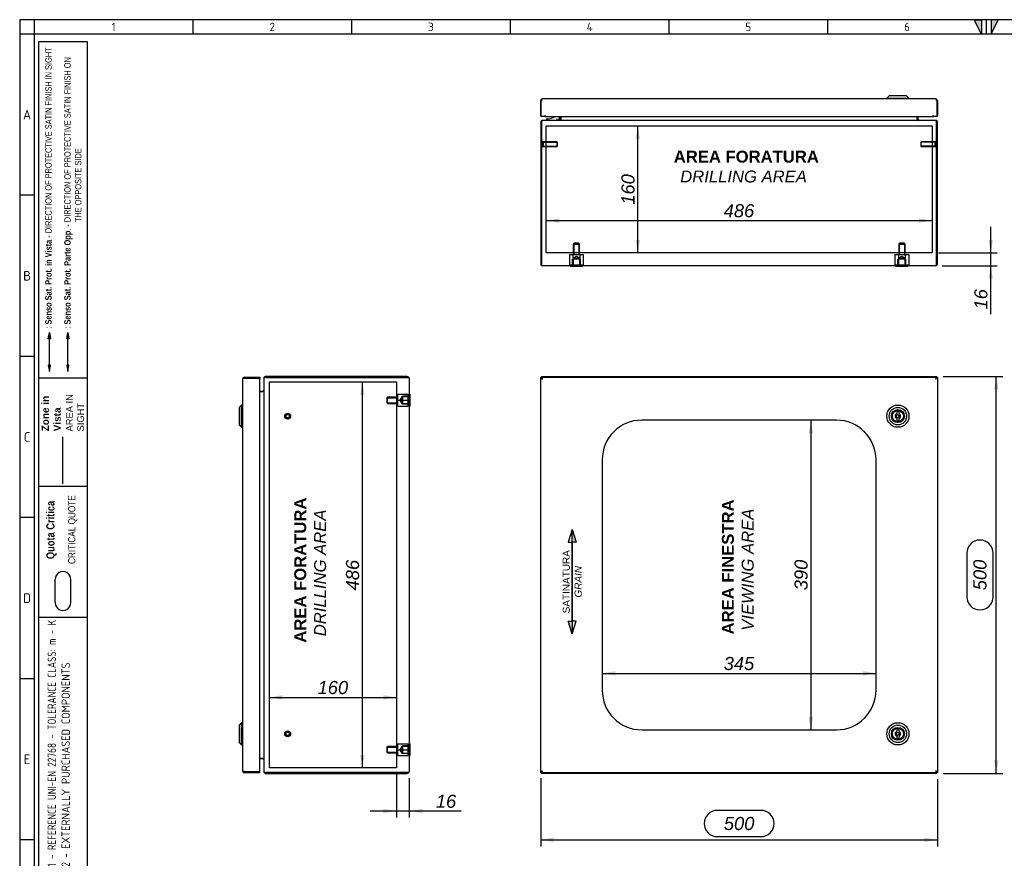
# Model space of a CAD drawing. Extents: x 6 to 412, y 11 to 288.
# Tile 2 of 3: x 6 to 213, y 112 to 288. Entities that reach past the tile are written whole.
import ezdxf
from ezdxf.enums import TextEntityAlignment as Align
from ezdxf.lldxf.tags import DXFTag

# ---------------------------------------------------------------- set-up
doc = ezdxf.new("R2010")
doc.units = 0
doc.layers.get('0').update_dxf_attribs({"linetype": 'CONTINUOUS'})
for name, color, linetype in [('_TRANSLATION', 7, 'CONTINUOUS'), ('AE00417_01', 7, 'CONTINUOUS'), ('AE00907_02', 7, 'CONTINUOUS'), ('C0000000', 7, 'CONTINUOUS'), ('C0000000_04', 7, 'CONTINUOUS'), ('C0000000_05', 7, 'CONTINUOUS'), ('C0000000_08', 7, 'CONTINUOUS'), ('C0000000_18', 7, 'CONTINUOUS'), ('C0000000_63', 7, 'CONTINUOUS'), ('DEFAULT', 7, 'CONTINUOUS'), ('DV2_DEFAULT', 7, 'CONTINUOUS'), ('DV6_DEFAULT', 7, 'CONTINUOUS'), ('SERRATURA_INF', 7, 'CONTINUOUS'), ('SERRATURA_SUP', 7, 'CONTINUOUS')]:
    doc.layers.add(name, color=color, linetype=linetype)
doc.styles.add('SEACAD_ARIAL', font='arial.ttf')
doc.styles.add('SEACAD_ARIALI', font='ariali.ttf')
tags = doc.linetypes.add('CENTER2', pattern=[28.575, 19.05, -3.175, 3.175, -3.175]).pattern_tags.tags
tags[10:11] = [DXFTag(74, 4), DXFTag(75, 0), DXFTag(340, '0'), DXFTag(46, 0.0), DXFTag(50, 0.0), DXFTag(44, 0.0), DXFTag(45, 0.0)]
tags[8:9] = [DXFTag(74, 4), DXFTag(75, 0), DXFTag(340, '0'), DXFTag(46, 0.0), DXFTag(50, 0.0), DXFTag(44, 0.0), DXFTag(45, 0.0)]
tags[6:7] = [DXFTag(74, 4), DXFTag(75, 0), DXFTag(340, '0'), DXFTag(46, 0.0), DXFTag(50, 0.0), DXFTag(44, 0.0), DXFTag(45, 0.0)]
tags[4:5] = [DXFTag(74, 4), DXFTag(75, 0), DXFTag(340, '0'), DXFTag(46, 0.0), DXFTag(50, 0.0), DXFTag(44, 0.0), DXFTag(45, 0.0)]
tags = doc.linetypes.add('DASHDOT2', pattern=[12.7, 6.35, -3.175, 0, -3.175]).pattern_tags.tags
tags[10:11] = [DXFTag(74, 4), DXFTag(75, 0), DXFTag(340, '0'), DXFTag(46, 0.0), DXFTag(50, 0.0), DXFTag(44, 0.0), DXFTag(45, 0.0)]
tags[8:9] = [DXFTag(74, 4), DXFTag(75, 0), DXFTag(340, '0'), DXFTag(46, 0.0), DXFTag(50, 0.0), DXFTag(44, 0.0), DXFTag(45, 0.0)]
tags[6:7] = [DXFTag(74, 4), DXFTag(75, 0), DXFTag(340, '0'), DXFTag(46, 0.0), DXFTag(50, 0.0), DXFTag(44, 0.0), DXFTag(45, 0.0)]
tags[4:5] = [DXFTag(74, 4), DXFTag(75, 0), DXFTag(340, '0'), DXFTag(46, 0.0), DXFTag(50, 0.0), DXFTag(44, 0.0), DXFTag(45, 0.0)]
tags = doc.linetypes.add('HIDDEN2', pattern=[4.7625, 3.175, -1.5875]).pattern_tags.tags
tags[6:7] = [DXFTag(74, 4), DXFTag(75, 0), DXFTag(340, '0'), DXFTag(46, 0.0), DXFTag(50, 0.0), DXFTag(44, 0.0), DXFTag(45, 0.0)]
tags[4:5] = [DXFTag(74, 4), DXFTag(75, 0), DXFTag(340, '0'), DXFTag(46, 0.0), DXFTag(50, 0.0), DXFTag(44, 0.0), DXFTag(45, 0.0)]
doc.dimstyles.new('ISO', dxfattribs={"dimtxt": 0.458333, "dimasz": 0.458333, "dimexe": 0.229167, "dimexo": 0.229167, "dimgap": 0.114583, "dimtad": 1, "dimdec": 1, "dimlfac": 6, "dimtxsty": 'SEACAD_ARIAL', "dimsah": 1, "dimcen": 0.229167, "dimadec": 1, "dimazin": 3, "dimtfac": 0.7, "dimtdec": 3, "dimtmove": 0, "dimatfit": 3})

# ---------------------------------------------------------------- blocks, each defined once
blk = doc.blocks.new('SE')
at = {"layer": 'C0000000_18', "color": 7, "linetype": 'CONTINUOUS'}
for p, q in [((115.62, 212.52), (115.68, 212.49)), ((115.62, 212.52), (115.68, 212.52)), ((115.62, 212.32), (115.62, 212.52)), ((115.91, 212.56), (115.82, 212.72)), ((115.82, 212.72), (115.82, 212.56)), ((115.82, 212.72), (198.75, 212.72)), ((198.75, 212.72), (198.66, 212.56)), ((198.75, 212.72), (198.75, 212.56)), ((198.89, 212.49), (198.95, 212.52)), ((198.95, 212.52), (198.89, 212.52)), ((198.95, 212.52), (198.95, 129.59)), ((115.62, 129.59), (115.62, 129.79)), ((115.68, 129.62), (115.62, 129.59)), ((115.62, 129.59), (115.68, 129.59)), ((115.82, 129.39), (115.91, 129.56)), ((115.82, 129.39), (115.82, 129.56)), ((198.75, 129.39), (115.82, 129.39)), ((198.66, 129.56), (198.75, 129.39)), ((198.75, 129.39), (198.75, 129.56)), ((198.95, 129.59), (198.89, 129.62)), ((198.95, 129.59), (198.89, 129.59))]:
    blk.add_line(p, q, dxfattribs=at)
at = {"layer": 'C0000000_63', "color": 7, "linetype": 'CONTINUOUS'}
for p, q in [((115.62, 212.32), (115.82, 212.32)), ((115.62, 129.79), (115.62, 212.32)), ((115.68, 212.56), (115.68, 212.36)), ((115.68, 212.56), (115.85, 212.56)), ((115.68, 212.36), (115.85, 212.36)), ((115.82, 212.32), (116.03, 212.14)), ((115.88, 212.32), (115.82, 212.32)), ((115.82, 212.32), (115.82, 212.32)), ((115.82, 212.32), (115.82, 212.32)), ((115.85, 212.56), (115.85, 212.36)), ((115.85, 212.56), (198.72, 212.56)), ((115.85, 212.36), (116.03, 212.14)), ((116.02, 212.15), (116.02, 212.16)), ((198.72, 212.36), (198.53, 212.14)), ((198.75, 212.32), (198.53, 212.14)), ((198.55, 212.16), (198.55, 212.15)), ((198.69, 212.32), (198.75, 212.32)), ((198.72, 212.56), (198.72, 212.36)), ((198.72, 212.56), (198.89, 212.56)), ((198.72, 212.36), (198.89, 212.36)), ((198.95, 212.32), (198.75, 212.32)), ((198.75, 212.32), (198.75, 212.32)), ((198.75, 212.32), (198.75, 212.32)), ((198.89, 212.56), (198.89, 212.36)), ((198.95, 212.32), (198.95, 129.79)), ((177.7, 203.56), (136.87, 203.56)), ((128.53, 195.22), (128.53, 146.89)), ((186.03, 146.89), (186.03, 195.22)), ((136.87, 138.56), (177.7, 138.56)), ((115.62, 129.79), (115.82, 129.79)), ((115.85, 129.76), (115.68, 129.76)), ((115.68, 129.56), (115.68, 129.76)), ((115.85, 129.56), (115.68, 129.56)), ((115.82, 129.79), (116.03, 129.97)), ((115.88, 129.79), (115.82, 129.79)), ((115.82, 129.79), (115.82, 129.79)), ((115.82, 129.79), (115.82, 129.79)), ((115.85, 129.76), (116.03, 129.97)), ((115.85, 129.56), (115.85, 129.76)), ((198.72, 129.56), (115.85, 129.56)), ((116.02, 129.95), (116.02, 129.96)), ((198.72, 129.76), (198.53, 129.97)), ((198.75, 129.79), (198.53, 129.97)), ((198.55, 129.96), (198.55, 129.95)), ((198.69, 129.79), (198.75, 129.79)), ((198.72, 129.56), (198.72, 129.76)), ((198.89, 129.76), (198.72, 129.76)), ((198.89, 129.56), (198.72, 129.56)), ((198.95, 129.79), (198.75, 129.79)), ((198.75, 129.79), (198.75, 129.79)), ((198.75, 129.79), (198.75, 129.79)), ((198.89, 129.56), (198.89, 129.76))]:
    blk.add_line(p, q, dxfattribs=at)
for centre, start, end in [((136.87, 195.22), 90, 180), ((177.7, 195.22), 0, 90), ((136.87, 146.89), 180, 270), ((177.7, 146.89), 270, 0)]:
    blk.add_arc(centre, 8.33, start, end, dxfattribs=at)
at = {"layer": 'SERRATURA_INF', "color": 7, "linetype": 'CONTINUOUS'}
for p, q in [((190.37, 138.47), (190.37, 138.25)), ((190.37, 137.2), (190.37, 136.97)), ((190.87, 138.25), (190.87, 138.47)), ((190.87, 136.97), (190.87, 137.2))]:
    blk.add_line(p, q, dxfattribs=at)
for radius in [2.33, 1.83, 1.36, 1.33, 1.17, 0.333]:
    blk.add_circle((190.62, 137.72), radius, dxfattribs=at)
for centre, radius, start, end in [((190.62, 138.47), 0.25, 0, 180), ((190.62, 137.72), 0.583, 115.3769, 244.6231), ((190.62, 136.97), 0.25, 180, 0), ((190.62, 137.72), 0.583, 295.3769, 64.6231)]:
    blk.add_arc(centre, radius, start, end, dxfattribs=at)
at = {"layer": 'SERRATURA_SUP', "color": 7, "linetype": 'CONTINUOUS'}
for p, q in [((190.37, 205.14), (190.37, 204.92)), ((190.87, 204.92), (190.87, 205.14)), ((190.37, 203.86), (190.37, 203.64)), ((190.87, 203.64), (190.87, 203.86))]:
    blk.add_line(p, q, dxfattribs=at)
for radius in [2.33, 1.83, 1.36, 1.33, 1.17, 0.333]:
    blk.add_circle((190.62, 204.39), radius, dxfattribs=at)
for centre, radius, start, end in [((190.62, 204.39), 0.583, 115.3769, 244.6231), ((190.62, 205.14), 0.25, 0, 180), ((190.62, 204.39), 0.583, 295.3769, 64.6231), ((190.62, 203.64), 0.25, 180, 0)]:
    blk.add_arc(centre, radius, start, end, dxfattribs=at)
blk = doc.blocks.new('SE1')
at = {"layer": 'AE00417_01', "color": 7, "linetype": 'HIDDEN2'}
for centre, radius in [((62.5, 204.39), 0.625), ((62.5, 204.39), 0.5), ((62.5, 204.39), 0.417), ((62.5, 204.39), 0.375), ((62.5, 137.72), 0.625), ((62.5, 137.72), 0.5), ((62.5, 137.72), 0.417), ((62.5, 137.72), 0.375)]:
    blk.add_circle(centre, radius, dxfattribs=at)
for centre in [(62.5, 204.39), (62.5, 137.72)]:
    blk.add_arc(centre, 0.397, 255, 195, dxfattribs=at)
at = {"layer": 'C0000000_04', "color": 7, "linetype": 'HIDDEN2'}
for p, q in [((85.63, 207.72), (85.63, 208.97)), ((85.63, 208.97), (87.8, 208.97)), ((87.8, 207.72), (87.8, 208.97)), ((83.46, 208.39), (83.3, 208.22)), ((83.3, 208.22), (83.3, 207.22)), ((83.3, 207.22), (83.46, 207.06)), ((83.33, 208.26), (85.63, 208.26)), ((83.33, 207.18), (85.63, 207.18)), ((83.46, 207.06), (83.46, 208.39)), ((85.63, 208.39), (83.46, 208.39)), ((83.46, 207.06), (85.63, 207.06)), ((85.63, 206.47), (85.63, 207.72)), ((85.63, 207.72), (87.8, 207.72)), ((86.46, 208.42), (86.04, 207.72)), ((86.04, 207.72), (86.46, 207.02)), ((86.46, 208.42), (86.46, 207.02)), ((86.63, 208.42), (86.46, 208.42)), ((86.46, 207.02), (86.63, 207.02)), ((87.8, 208.56), (86.63, 208.56)), ((86.63, 208.56), (86.63, 206.89)), ((87.8, 208.42), (86.63, 208.42)), ((86.63, 207.02), (87.8, 207.02)), ((87.8, 206.89), (86.63, 206.89)), ((87.8, 206.47), (87.8, 207.72)), ((85.63, 206.47), (87.8, 206.47)), ((83.46, 135.06), (83.3, 134.89)), ((83.3, 134.89), (83.3, 133.89)), ((83.33, 134.93), (85.63, 134.93)), ((83.46, 133.72), (83.46, 135.06)), ((85.63, 135.06), (83.46, 135.06)), ((85.63, 134.39), (85.63, 135.64)), ((85.63, 135.64), (87.8, 135.64)), ((85.63, 133.14), (85.63, 134.39)), ((85.63, 134.39), (87.8, 134.39)), ((86.46, 135.09), (86.04, 134.39)), ((86.04, 134.39), (86.46, 133.69)), ((86.46, 135.09), (86.46, 133.69)), ((86.63, 135.09), (86.46, 135.09)), ((87.8, 135.22), (86.63, 135.22)), ((86.63, 135.22), (86.63, 133.56)), ((87.8, 135.09), (86.63, 135.09)), ((87.8, 134.39), (87.8, 135.64)), ((87.8, 133.14), (87.8, 134.39)), ((83.3, 133.89), (83.46, 133.72)), ((83.33, 133.85), (85.63, 133.85)), ((83.46, 133.72), (85.63, 133.72)), ((85.63, 133.14), (87.8, 133.14)), ((86.46, 133.69), (86.63, 133.69)), ((86.63, 133.69), (87.8, 133.69)), ((87.8, 133.56), (86.63, 133.56))]:
    blk.add_line(p, q, dxfattribs=at)
at = {"layer": 'C0000000_05', "color": 7, "linetype": 'CONTINUOUS'}
for p, q in [((88.16, 208.97), (88, 208.97)), ((88.16, 208.97), (88.16, 206.47)), ((88, 206.47), (88.16, 206.47)), ((88.16, 135.64), (88, 135.64)), ((88.16, 135.64), (88.16, 133.14)), ((88, 133.14), (88.16, 133.14))]:
    blk.add_line(p, q, dxfattribs=at)
at = {"layer": 'C0000000_18', "color": 7, "linetype": 'CONTINUOUS'}
for p, q in [((57.5, 212.31), (57.5, 129.81)), ((57.5, 212.31), (57.5, 212.31)), ((87.58, 212.72), (57.91, 212.72)), ((57.91, 212.52), (87.58, 212.52)), ((87.58, 212.52), (57.91, 212.52)), ((87.58, 212.52), (87.93, 212.52)), ((87.93, 212.52), (87.58, 212.52)), ((88, 212.31), (88, 129.81)), ((56.66, 209.59), (57.28, 209.59)), ((57.28, 209.59), (56.66, 209.59)), ((57.5, 209.59), (57.28, 209.59)), ((57.28, 132.52), (56.66, 132.52)), ((56.66, 132.52), (57.28, 132.52)), ((57.28, 132.52), (57.5, 132.52)), ((57.5, 129.81), (57.5, 129.81)), ((57.91, 129.59), (87.58, 129.59)), ((87.58, 129.59), (57.91, 129.59)), ((57.91, 129.39), (87.58, 129.39)), ((87.93, 129.59), (87.58, 129.59)), ((87.58, 129.59), (87.93, 129.59))]:
    blk.add_line(p, q, dxfattribs=at)
for centre, radius, start, end in [((57.91, 212.31), 0.417, 90, 180), ((57.91, 212.31), 0.217, 90, 94.425), ((87.58, 212.31), 0.417, 31.3323, 90), ((87.58, 212.31), 0.417, 0, 31.3323), ((57.28, 209.81), 0.217, 270, 0), ((57.28, 132.31), 0.217, 0, 90), ((57.91, 129.81), 0.417, 180, 270), ((57.91, 129.81), 0.217, 265.575, 270), ((87.58, 129.81), 0.417, 270, 328.6677), ((87.58, 129.81), 0.417, 328.6677, 360)]:
    blk.add_arc(centre, radius, start, end, dxfattribs=at)
for centre, major_axis, ratio, start_param, end_param in [((57.91, 212.31), (-0.417, 0), 0.52, 4.712389, 6.283185), ((87.58, 212.31), (-0.417, 0), 0.997824, 3.141593, 3.688444), ((57.91, 129.81), (0.417, 0), 0.52, 3.141593, 4.712389), ((87.58, 129.81), (-0.417, 0), 0.997824, 2.594742, 3.141593)]:
    blk.add_ellipse(centre, major_axis=major_axis, ratio=ratio, start_param=start_param, end_param=end_param, dxfattribs=at)
at = {"layer": 'C0000000_63', "color": 7, "linetype": 'CONTINUOUS'}
for p, q in [((53, 212.14), (53, 129.97)), ((53.06, 212.36), (53.41, 212.36)), ((53.41, 212.32), (53.06, 212.32)), ((53.41, 212.56), (56.66, 212.56)), ((53.41, 212.56), (53.41, 212.36)), ((53.41, 212.36), (56.66, 212.36)), ((56.46, 212.32), (53.41, 212.32)), ((54.55, 212.32), (54.55, 212.36)), ((54.55, 212.36), (55.05, 212.36)), ((56.46, 212.36), (55.05, 212.36)), ((56.46, 212.32), (56.66, 212.32)), ((56.66, 212.56), (56.66, 212.36)), ((56.66, 129.79), (56.66, 212.32)), ((53.41, 129.79), (53.06, 129.79)), ((53.06, 129.76), (53.41, 129.76)), ((53.41, 129.79), (56.46, 129.79)), ((53.41, 129.56), (53.41, 129.76)), ((56.66, 129.76), (53.41, 129.76)), ((56.66, 129.56), (53.41, 129.56)), ((54.55, 129.76), (54.55, 129.79)), ((55.05, 129.76), (54.55, 129.76)), ((56.46, 129.76), (55.05, 129.76)), ((56.46, 129.79), (56.66, 129.79)), ((56.66, 129.56), (56.66, 129.76))]:
    blk.add_line(p, q, dxfattribs=at)
for centre, radius, start, end in [((53.41, 212.14), 0.417, 148.6677, 180), ((53.41, 212.14), 0.417, 90, 148.6677), ((53.41, 212.14), 0.217, 90, 122.2042), ((56.46, 212.36), 0.000333, 270, 90), ((56.46, 212.36), 0.2, 350.5187, 0.0953), ((53.41, 129.97), 0.417, 180, 211.3323), ((53.41, 129.97), 0.417, 211.3323, 270), ((53.41, 129.97), 0.217, 237.7958, 270), ((56.46, 129.76), 0.000333, 270, 90), ((56.46, 129.76), 0.2, 359.9047, 9.4813)]:
    blk.add_arc(centre, radius, start, end, dxfattribs=at)
for centre, start_param, end_param in [((53.41, 212.14), 2.594742, 3.141593), ((53.41, 129.97), 3.141593, 3.688444)]:
    blk.add_ellipse(centre, major_axis=(0.417, 0), ratio=0.846154, start_param=start_param, end_param=end_param, dxfattribs=at)
at = {"layer": 'DV2_DEFAULT', "color": 7, "linetype": 'CENTER2'}
for p, q in [((58.66, 130.56), (58.66, 211.56)), ((58.66, 211.56), (85.33, 211.56)), ((85.33, 211.56), (85.33, 130.56)), ((85.33, 130.56), (58.66, 130.56))]:
    blk.add_line(p, q, dxfattribs=at)
at = {"layer": 'SERRATURA_INF', "color": 7, "linetype": 'CONTINUOUS'}
for p, q in [((52.83, 140.06), (52.33, 139.56)), ((52.33, 139.56), (52.33, 135.89)), ((52.83, 135.39), (52.83, 140.06)), ((53, 140.06), (52.83, 140.06)), ((52.33, 135.89), (52.83, 135.39)), ((52.83, 135.39), (53, 135.39))]:
    blk.add_line(p, q, dxfattribs=at)
at = {"layer": 'SERRATURA_SUP', "color": 7, "linetype": 'CONTINUOUS'}
for p, q in [((52.83, 206.72), (52.33, 206.22)), ((52.33, 206.22), (52.33, 202.56)), ((52.83, 202.06), (52.83, 206.72)), ((53, 206.72), (52.83, 206.72)), ((52.33, 202.56), (52.83, 202.06)), ((52.83, 202.06), (53, 202.06))]:
    blk.add_line(p, q, dxfattribs=at)
blk = doc.blocks.new('SE5')
at = {"layer": 'AE00417_01', "color": 7, "linetype": 'HIDDEN2'}
for p, q in [((115.99, 262.09), (115.82, 262.09)), ((115.82, 260.84), (115.99, 260.84)), ((115.99, 262.09), (115.99, 260.84)), ((116.15, 261.96), (116.15, 260.96)), ((119.03, 261.96), (116.15, 261.96)), ((116.15, 261.86), (119.13, 261.86)), ((116.15, 261.07), (119.13, 261.07)), ((116.15, 260.96), (119.03, 260.96)), ((119.03, 261.96), (119.03, 260.96)), ((119.15, 261.84), (119.03, 261.96)), ((119.03, 260.96), (119.15, 261.09)), ((119.15, 261.09), (119.15, 261.84)), ((195.54, 261.96), (195.42, 261.84)), ((195.42, 261.84), (195.42, 261.09)), ((195.42, 261.09), (195.54, 260.96)), ((198.42, 261.86), (195.44, 261.86)), ((198.42, 261.07), (195.44, 261.07)), ((195.54, 260.96), (195.54, 261.96)), ((198.42, 261.96), (195.54, 261.96)), ((195.54, 260.96), (198.42, 260.96)), ((198.42, 260.96), (198.42, 261.96)), ((198.59, 260.84), (198.59, 262.09)), ((198.75, 262.09), (198.59, 262.09)), ((198.59, 260.84), (198.75, 260.84))]:
    blk.add_line(p, q, dxfattribs=at)
at = {"layer": 'AE00417_01', "color": 7, "linetype": 'CONTINUOUS'}
for p, q in [((115.82, 262.09), (115.82, 262.09)), ((115.82, 260.84), (115.82, 260.84)), ((198.75, 262.09), (198.75, 262.09)), ((198.75, 260.84), (198.75, 260.84))]:
    blk.add_line(p, q, dxfattribs=at)
at = {"layer": 'AE00417_01', "color": 7, "linetype": 'HIDDEN2'}
for centre, start, end in [((116.07, 261.96), 180, 0), ((116.07, 260.96), 0, 180), ((198.5, 261.96), 180, 0), ((198.5, 260.96), 0, 180)]:
    blk.add_arc(centre, 0.0833, start, end, dxfattribs=at)
at = {"layer": 'AE00907_02', "color": 7, "linetype": 'CONTINUOUS'}
blk.add_line((115.82, 243.62), (115.82, 237), dxfattribs=at)
for centre, start, end in [((116.65, 243.62), 178.0727, 180), ((116.65, 237), 180, 181.9273)]:
    blk.add_arc(centre, 0.833, start, end, dxfattribs=at)
at = {"layer": 'C0000000', "color": 7, "linetype": 'CONTINUOUS'}
for p, q in [((116.94, 266.8), (117.25, 266.8)), ((119.02, 266.8), (119.02, 266.46)), ((119.52, 267.3), (119.52, 266.8)), ((116.77, 266.63), (116.77, 266.63))]:
    blk.add_line(p, q, dxfattribs=at)
for centre, radius, start, end in [((116.94, 266.63), 0.167, 90, 180), ((117.25, 268.63), 1.83, 270, 313.235), ((116.94, 266.63), 0.167, 180, 270)]:
    blk.add_arc(centre, radius, start, end, dxfattribs=at)
blk.add_open_spline([(119.19, 266.46), (119.21, 266.46), (119.23, 266.47), (119.27, 266.48), (119.29, 266.48), (119.33, 266.5), (119.35, 266.51), (119.39, 266.53), (119.41, 266.55), (119.45, 266.59), (119.48, 266.63), (119.51, 266.71), (119.52, 266.75), (119.52, 266.8)], degree=3, knots=[0, 0, 0, 0, 0.125, 0.125, 0.25, 0.25, 0.375, 0.375, 0.5, 0.5, 0.75, 0.75, 1, 1, 1, 1], dxfattribs=at)
at = {"layer": 'C0000000_04', "color": 7, "linetype": 'HIDDEN2'}
for p, q in [((122.62, 240.66), (122.45, 240.5)), ((122.45, 240.5), (123.79, 240.5)), ((122.45, 240.5), (122.45, 238.33)), ((122.58, 240.63), (122.58, 238.33)), ((123.62, 240.66), (122.62, 240.66)), ((123.79, 240.5), (123.62, 240.66)), ((123.66, 240.63), (123.66, 238.33)), ((123.79, 238.33), (123.79, 240.5)), ((190.95, 240.66), (190.79, 240.5)), ((190.79, 240.5), (192.12, 240.5)), ((190.79, 240.5), (190.79, 238.33)), ((190.91, 240.63), (190.91, 238.33)), ((191.95, 240.66), (190.95, 240.66)), ((192.12, 240.5), (191.95, 240.66)), ((191.99, 240.63), (191.99, 238.33)), ((192.12, 238.33), (192.12, 240.5)), ((121.68, 238.33), (122.4, 238.33)), ((121.68, 238.33), (121.68, 236.16)), ((122.4, 238.33), (123.84, 238.33)), ((122.4, 238.33), (122.4, 236.16)), ((123.12, 237.92), (122.42, 237.5)), ((123.82, 237.5), (123.12, 237.92)), ((123.84, 238.33), (124.56, 238.33)), ((123.84, 238.33), (123.84, 236.16)), ((124.56, 238.33), (124.56, 236.16)), ((190.01, 238.33), (190.73, 238.33)), ((190.01, 238.33), (190.01, 236.16)), ((190.73, 238.33), (192.17, 238.33)), ((190.73, 238.33), (190.73, 236.16)), ((191.45, 237.92), (190.75, 237.5)), ((192.15, 237.5), (191.45, 237.92)), ((192.17, 238.33), (192.9, 238.33)), ((192.17, 238.33), (192.17, 236.16)), ((192.9, 238.33), (192.9, 236.16)), ((121.68, 236.16), (122.4, 236.16)), ((122.29, 236.16), (122.29, 237.33)), ((123.95, 237.33), (122.29, 237.33)), ((122.4, 236.16), (123.84, 236.16)), ((123.82, 237.5), (122.42, 237.5)), ((122.42, 237.5), (122.42, 237.33)), ((122.42, 237.33), (122.42, 236.16)), ((123.82, 237.33), (123.82, 237.5)), ((123.82, 236.16), (123.82, 237.33)), ((123.84, 236.16), (124.56, 236.16)), ((123.95, 236.16), (123.95, 237.33)), ((190.01, 236.16), (190.73, 236.16)), ((190.62, 236.16), (190.62, 237.33)), ((192.29, 237.33), (190.62, 237.33)), ((190.73, 236.16), (192.17, 236.16)), ((192.15, 237.5), (190.75, 237.5)), ((190.75, 237.5), (190.75, 237.33)), ((190.75, 237.33), (190.75, 236.16)), ((192.15, 237.33), (192.15, 237.5)), ((192.15, 236.16), (192.15, 237.33)), ((192.17, 236.16), (192.9, 236.16)), ((192.29, 236.16), (192.29, 237.33))]:
    blk.add_line(p, q, dxfattribs=at)
at = {"layer": 'C0000000_05', "color": 7, "linetype": 'CONTINUOUS'}
for p, q in [((121.87, 235.96), (121.87, 235.8)), ((124.37, 235.8), (121.87, 235.8)), ((124.37, 235.8), (124.37, 235.96)), ((190.2, 235.96), (190.2, 235.8)), ((192.7, 235.8), (190.2, 235.8)), ((192.7, 235.8), (192.7, 235.96))]:
    blk.add_line(p, q, dxfattribs=at)
at = {"layer": 'C0000000_08', "color": 7, "linetype": 'CONTINUOUS'}
for p, q in [((115.82, 262.35), (115.82, 262.35)), ((115.82, 250.35), (115.82, 250.35))]:
    blk.add_line(p, q, dxfattribs=at)
at = {"layer": 'C0000000_18', "color": 7, "linetype": 'CONTINUOUS'}
for p, q in [((119.67, 267.3), (119.67, 266.68)), ((119.87, 267.3), (119.87, 266.68)), ((119.87, 266.68), (119.87, 267.3)), ((194.7, 266.68), (194.7, 267.3)), ((194.7, 267.3), (194.7, 266.68)), ((194.9, 266.68), (194.9, 267.3)), ((115.62, 266.05), (115.62, 236.38)), ((115.82, 266.05), (115.82, 243.62)), ((115.82, 236.38), (115.82, 266.05)), ((116.04, 266.46), (116.04, 266.46)), ((198.53, 266.46), (116.04, 266.46)), ((119.87, 266.68), (119.87, 266.46)), ((194.7, 266.68), (194.7, 266.46)), ((198.54, 266.46), (198.53, 266.46)), ((198.75, 266.05), (198.75, 236.38)), ((198.75, 236.38), (198.75, 266.05)), ((198.95, 236.38), (198.95, 266.05)), ((115.82, 237), (115.82, 236.38)), ((115.82, 236.03), (115.82, 236.38)), ((115.82, 236.38), (115.82, 236.03)), ((198.54, 235.96), (116.04, 235.96)), ((198.75, 236.38), (198.75, 236.03)), ((198.75, 236.03), (198.75, 236.38))]:
    blk.add_line(p, q, dxfattribs=at)
for centre, radius, start, end in [((116.04, 266.05), 0.417, 90, 180), ((116.04, 266.05), 0.217, 175.575, 180), ((119.45, 266.68), 0.217, 270, 0), ((119.45, 266.68), 0.417, 328.6677, 0), ((195.12, 266.68), 0.417, 180, 211.3323), ((195.12, 266.68), 0.217, 180, 270), ((198.54, 266.05), 0.417, 0, 90), ((198.54, 266.05), 0.217, 0, 4.425), ((116.04, 236.38), 0.417, 180, 238.6677), ((116.04, 236.38), 0.417, 238.6677, 270), ((198.54, 236.38), 0.417, 270, 301.3323), ((198.54, 236.38), 0.417, 301.3323, 0)]:
    blk.add_arc(centre, radius, start, end, dxfattribs=at)
for centre, major_axis, ratio, start_param, end_param in [((116.04, 266.05), (0, -0.417), 0.52, 3.141593, 4.712389), ((198.53, 266.05), (0, 0.417), 0.52, 4.712389, 6.283185), ((116.04, 236.38), (0, 0.417), 0.997824, 2.594742, 3.141593), ((198.54, 236.38), (0, 0.417), 0.997824, 3.141593, 3.688444)]:
    blk.add_ellipse(centre, major_axis=major_axis, ratio=ratio, start_param=start_param, end_param=end_param, dxfattribs=at)
at = {"layer": 'C0000000_63', "color": 7, "linetype": 'CONTINUOUS'}
for p, q in [((115.82, 270.9), (115.82, 270.55)), ((115.85, 270.55), (115.85, 270.9)), ((198.53, 270.96), (116.03, 270.96)), ((198.72, 270.55), (198.72, 270.9)), ((198.75, 270.9), (198.75, 270.55)), ((115.62, 267.5), (115.62, 270.55)), ((115.85, 270.55), (115.68, 270.55)), ((115.68, 270.55), (115.68, 267.3)), ((198.89, 270.55), (198.72, 270.55)), ((198.89, 267.3), (198.89, 270.55)), ((198.95, 270.55), (198.95, 267.5)), ((116.53, 267.3), (115.68, 267.3)), ((116.53, 267.3), (116.53, 267.5)), ((116.53, 267.5), (116.54, 267.5)), ((116.54, 267.5), (116.54, 267.5)), ((116.54, 267.5), (116.54, 267.3)), ((116.54, 267.3), (198.03, 267.3)), ((198.03, 267.5), (198.03, 267.5)), ((198.03, 267.3), (198.03, 267.5)), ((198.03, 267.5), (198.03, 267.5)), ((198.03, 267.5), (198.03, 267.3)), ((198.89, 267.3), (198.03, 267.3))]:
    blk.add_line(p, q, dxfattribs=at)
for centre, radius, start, end in [((116.03, 270.55), 0.417, 121.3323, 180), ((116.03, 270.55), 0.417, 90, 121.3323), ((198.53, 270.55), 0.417, 58.6677, 90), ((198.53, 270.55), 0.417, 0, 58.6677), ((116.03, 270.55), 0.217, 147.7273, 180), ((198.53, 270.55), 0.217, 0, 32.2727), ((115.82, 267.5), 0.2, 180, 227.8905), ((198.75, 267.5), 0.2, 312.1095, 0)]:
    blk.add_arc(centre, radius, start, end, dxfattribs=at)
for centre, start_param, end_param in [((116.03, 270.55), 3.141593, 3.688444), ((198.53, 270.55), 2.594742, 3.141593)]:
    blk.add_ellipse(centre, major_axis=(0, -0.417), ratio=0.845517, start_param=start_param, end_param=end_param, dxfattribs=at)
at = {"layer": 'DV6_DEFAULT', "color": 7, "linetype": 'CENTER2'}
for p, q in [((116.79, 238.63), (116.79, 265.3)), ((116.79, 265.3), (197.79, 265.3)), ((197.79, 265.3), (197.79, 238.63)), ((197.79, 238.63), (116.79, 238.63))]:
    blk.add_line(p, q, dxfattribs=at)
at = {"layer": 'SERRATURA_INF', "color": 7, "linetype": 'CONTINUOUS'}
for p, q in [((188.78, 271.63), (188.28, 271.13)), ((188.28, 271.13), (192.95, 271.13)), ((188.28, 271.13), (188.28, 270.96)), ((192.45, 271.63), (188.78, 271.63)), ((192.95, 271.13), (192.45, 271.63)), ((192.95, 270.96), (192.95, 271.13))]:
    blk.add_line(p, q, dxfattribs=at)
blk = doc.blocks.new('DMBLK75')
at = {"layer": 'DEFAULT', "linetype": 'CONTINUOUS'}
for points in [[(82.58, 121.05), (85.33, 121.5), (82.58, 121.96)], [(90.75, 121.05), (90.75, 121.96), (88, 121.5)]]:
    blk.add_hatch(color=7, dxfattribs=at).paths.add_polyline_path(points)
at = {"layer": 'DEFAULT', "color": 7, "linetype": 'CONTINUOUS'}
for p, q in [((85.33, 129.18), (85.33, 120.13)), ((88, 128.43), (88, 120.13)), ((98.91, 121.5), (79.83, 121.5))]:
    blk.add_line(p, q, dxfattribs=at)
at = {"layer": 'DEFAULT', "color": 7, "linetype": 'CONTINUOUS', "style": 'SEACAD_ARIALI'}
blk.add_text('16', height=2.75, dxfattribs=at).set_placement((93.61, 124.94), align=Align.TOP_LEFT)
blk = doc.blocks.new('DMBLK76')
at = {"layer": 'DEFAULT', "linetype": 'CONTINUOUS'}
for points in [[(77.72, 208.81), (78.64, 208.81), (78.18, 211.56)], [(77.72, 133.31), (78.18, 130.56), (78.64, 133.31)]]:
    blk.add_hatch(color=7, dxfattribs=at).paths.add_polyline_path(points)
at = {"layer": 'DEFAULT', "color": 7, "linetype": 'CONTINUOUS'}
blk.add_line((78.18, 130.56), (78.18, 211.56), dxfattribs=at)
at = {"layer": 'DEFAULT', "color": 7, "linetype": 'CONTINUOUS', "style": 'SEACAD_ARIALI'}
blk.add_text('486', height=2.75, rotation=90, dxfattribs=at).set_placement((74.74, 167.82), align=Align.TOP_LEFT)
blk = doc.blocks.new('DMBLK77')
at = {"layer": 'DEFAULT', "linetype": 'CONTINUOUS'}
for points in [[(61.41, 145.83), (58.66, 145.37), (61.41, 144.91)], [(82.58, 145.83), (82.58, 144.91), (85.33, 145.37)]]:
    blk.add_hatch(color=7, dxfattribs=at).paths.add_polyline_path(points)
at = {"layer": 'DEFAULT', "color": 7, "linetype": 'CONTINUOUS'}
blk.add_line((58.66, 145.37), (85.33, 145.37), dxfattribs=at)
at = {"layer": 'DEFAULT', "color": 7, "linetype": 'CONTINUOUS', "style": 'SEACAD_ARIALI'}
blk.add_text('160', height=2.75, dxfattribs=at).set_placement((68.79, 148.81), align=Align.TOP_LEFT)
blk = doc.blocks.new('DMBLK78')
at = {"layer": 'DEFAULT', "linetype": 'CONTINUOUS'}
for points in [[(210.57, 241.38), (209.65, 241.38), (210.11, 238.63)], [(210.57, 233.21), (210.11, 235.96), (209.65, 233.21)]]:
    blk.add_hatch(color=7, dxfattribs=at).paths.add_polyline_path(points)
at = {"layer": 'DEFAULT', "color": 7, "linetype": 'CONTINUOUS'}
for p, q in [((210.11, 225.82), (210.11, 244.13)), ((199.16, 238.63), (211.48, 238.63)), ((199.91, 235.96), (211.48, 235.96))]:
    blk.add_line(p, q, dxfattribs=at)
at = {"layer": 'DEFAULT', "color": 7, "linetype": 'CONTINUOUS', "style": 'SEACAD_ARIALI'}
blk.add_text('16', height=2.75, rotation=90, dxfattribs=at).set_placement((206.67, 226.78), align=Align.TOP_LEFT)
blk = doc.blocks.new('DMBLK79')
at = {"layer": 'DEFAULT', "linetype": 'CONTINUOUS'}
for points in [[(135.56, 262.55), (136.48, 262.55), (136.02, 265.3)], [(135.56, 241.38), (136.02, 238.63), (136.48, 241.38)]]:
    blk.add_hatch(color=7, dxfattribs=at).paths.add_polyline_path(points)
at = {"layer": 'DEFAULT', "color": 7, "linetype": 'CONTINUOUS'}
blk.add_line((136.02, 238.63), (136.02, 265.3), dxfattribs=at)
at = {"layer": 'DEFAULT', "color": 7, "linetype": 'CONTINUOUS', "style": 'SEACAD_ARIALI'}
blk.add_text('160', height=2.75, rotation=90, dxfattribs=at).set_placement((132.58, 248.76), align=Align.TOP_LEFT)
blk = doc.blocks.new('DMBLK80')
at = {"layer": 'DEFAULT', "linetype": 'CONTINUOUS'}
for points in [[(119.54, 245.89), (116.79, 245.43), (119.54, 244.97)], [(195.04, 245.89), (195.04, 244.97), (197.79, 245.43)]]:
    blk.add_hatch(color=7, dxfattribs=at).paths.add_polyline_path(points)
at = {"layer": 'DEFAULT', "color": 7, "linetype": 'CONTINUOUS'}
blk.add_line((116.79, 245.43), (197.79, 245.43), dxfattribs=at)
at = {"layer": 'DEFAULT', "color": 7, "linetype": 'CONTINUOUS', "style": 'SEACAD_ARIALI'}
blk.add_text('486', height=2.75, dxfattribs=at).set_placement((154.05, 248.87), align=Align.TOP_LEFT)
blk = doc.blocks.new('DMBLK97')
at = {"layer": 'DEFAULT', "linetype": 'CONTINUOUS'}
for points in [[(118.37, 115.01), (118.37, 115.93), (115.62, 115.47)], [(196.2, 115.01), (198.95, 115.47), (196.2, 115.93)]]:
    blk.add_hatch(color=7, dxfattribs=at).paths.add_polyline_path(points)
at = {"layer": 'DEFAULT', "color": 7, "linetype": 'CONTINUOUS'}
for p, q in [((115.62, 128.41), (115.62, 114.09)), ((198.95, 128.21), (198.95, 114.09)), ((161.87, 121.65), (152.7, 121.65)), ((152.7, 116.15), (161.87, 116.15)), ((115.62, 115.47), (198.95, 115.47))]:
    blk.add_line(p, q, dxfattribs=at)
for centre, start, end in [((152.7, 118.9), 90, 270), ((161.87, 118.9), 270, 90)]:
    blk.add_arc(centre, 2.75, start, end, dxfattribs=at)
at = {"layer": 'DEFAULT', "color": 7, "linetype": 'CONTINUOUS', "style": 'SEACAD_ARIALI'}
blk.add_text('500', height=2.75, dxfattribs=at).set_placement((154.08, 120.28), align=Align.TOP_LEFT)
blk = doc.blocks.new('DMBLK98')
at = {"layer": 'DEFAULT', "linetype": 'CONTINUOUS'}
for points in [[(211.74, 209.97), (211.29, 212.72), (210.83, 209.97)], [(211.74, 132.14), (210.83, 132.14), (211.29, 129.39)]]:
    blk.add_hatch(color=7, dxfattribs=at).paths.add_polyline_path(points)
at = {"layer": 'DEFAULT', "color": 7, "linetype": 'CONTINUOUS'}
for p, q in [((200.13, 212.72), (212.66, 212.72)), ((211.29, 129.39), (211.29, 212.72)), ((205.1, 175.64), (205.1, 166.47)), ((210.6, 166.47), (210.6, 175.64)), ((200.13, 129.39), (212.66, 129.39))]:
    blk.add_line(p, q, dxfattribs=at)
for centre, start, end in [((207.85, 175.64), 0, 180), ((207.85, 166.47), 180, 0)]:
    blk.add_arc(centre, 2.75, start, end, dxfattribs=at)
at = {"layer": 'DEFAULT', "color": 7, "linetype": 'CONTINUOUS', "style": 'SEACAD_ARIALI'}
blk.add_text('500', height=2.75, rotation=90, dxfattribs=at).set_placement((206.47, 167.85), align=Align.TOP_LEFT)
blk = doc.blocks.new('DMBLK99')
at = {"layer": 'DEFAULT', "linetype": 'CONTINUOUS'}
for points in [[(171.9, 200.81), (172.82, 200.81), (172.36, 203.56)], [(171.9, 141.31), (172.36, 138.56), (172.82, 141.31)]]:
    blk.add_hatch(color=7, dxfattribs=at).paths.add_polyline_path(points)
at = {"layer": 'DEFAULT', "color": 7, "linetype": 'CONTINUOUS'}
blk.add_line((172.36, 203.56), (172.36, 138.56), dxfattribs=at)
at = {"layer": 'DEFAULT', "color": 7, "linetype": 'CONTINUOUS', "style": 'SEACAD_ARIALI'}
blk.add_text('390', height=2.75, rotation=90, dxfattribs=at).set_placement((168.92, 167.85), align=Align.TOP_LEFT)
blk = doc.blocks.new('DMBLK100')
at = {"layer": 'DEFAULT', "linetype": 'CONTINUOUS'}
for points in [[(131.28, 150.87), (128.53, 150.41), (131.28, 149.95)], [(183.28, 150.87), (183.28, 149.95), (186.03, 150.41)]]:
    blk.add_hatch(color=7, dxfattribs=at).paths.add_polyline_path(points)
at = {"layer": 'DEFAULT', "color": 7, "linetype": 'CONTINUOUS'}
blk.add_line((128.53, 150.41), (186.03, 150.41), dxfattribs=at)
at = {"layer": 'DEFAULT', "color": 7, "linetype": 'CONTINUOUS', "style": 'SEACAD_ARIALI'}
blk.add_text('345', height=2.75, dxfattribs=at).set_placement((154.05, 153.85), align=Align.TOP_LEFT)
blk = doc.blocks.new('SENSOSATINATURA')
at = {"linetype": 'CONTINUOUS'}
for points in [[(0.08, 10.48), (0.08, 7.83), (0.92, 7.83)], [(0.16, 7.83), (0, 7.83), (0, -8.73), (0.16, -8.73)], [(0.08, -11.38), (0.08, -8.73), (-0.76, -8.73)]]:
    blk.add_hatch(color=7, dxfattribs=at).paths.add_polyline_path(points)
at = {"color": 7, "linetype": 'CONTINUOUS'}
for p, q in [((0.08, 10.48), (-0.76, 7.83)), ((-0.76, 7.83), (0, 7.83)), ((0.08, -11.38), (0.92, -8.73)), ((0.92, -8.73), (0.16, -8.73))]:
    blk.add_line(p, q, dxfattribs=at)
for points in [[(0.08, 10.48), (0.92, 7.83), (0.08, 7.83), (0.08, 10.48)], [(0.16, 7.83), (0, 7.83), (0, -8.73), (0.16, -8.73), (0.16, 7.83)], [(0.08, -11.38), (-0.76, -8.73), (0.08, -8.73), (0.08, -11.38)]]:
    blk.add_lwpolyline(points, dxfattribs=at)
at = {"insert": (2.13, -0.46), "char_height": 1.5, "width": 16.3187, "attachment_point": 8, "rotation": 90}
blk.add_mtext('{\\fArial|b0||i0||c0|p34;\\C7;\\H1.5;\\W1.;SATINATURA \\P}{\\fArial|b0||i1||c0|p34;\\C7;\\H1.5;\\W1.;GRAIN\\P}', dxfattribs=at)
blk = doc.blocks.new('BLOCCO1')
at = {"layer": '_TRANSLATION', "color": 7}
blk.add_blockref('SENSOSATINATURA', (-3.03, -0.96), dxfattribs=at)

msp = doc.modelspace()

# ---------------------------------------------------------------- hatches: boundary and pattern name
at = {"linetype": 'CONTINUOUS'}
for points in [[(208.154, 287.588), (206.639, 287.588), (208.154, 284.56)], [(210.173, 287.588), (210.173, 284.56), (211.687, 287.588)], [(12.243, 220.628), (12.68, 220.628), (12.461, 221.936)], [(16.101, 220.628), (16.537, 220.628), (16.319, 221.936)], [(12.243, 215.067), (12.461, 213.759), (12.68, 215.067)], [(16.101, 215.067), (16.319, 213.759), (16.537, 215.067)]]:
    msp.add_hatch(color=7, dxfattribs=at).paths.add_polyline_path(points)

# ---------------------------------------------------------------- linework, layer by layer
at = {"color": 7, "linetype": 'CONTINUOUS'}
for p, q in [((6.234, 287.588), (6.234, 10.959)), ((412.092, 287.588), (6.234, 287.588)), ((42.58, 287.588), (42.58, 284.56)), ((75.897, 287.588), (75.897, 284.56)), ((109.213, 287.588), (109.213, 284.56)), ((142.53, 287.588), (142.53, 284.56)), ((175.847, 287.588), (175.847, 284.56)), ((209.163, 287.588), (209.163, 284.56)), ((9.263, 250.738), (6.234, 250.738)), ((12.461, 215.067), (12.461, 220.628)), ((9.263, 216.917), (6.234, 216.917)), ((20.369, 212.348), (10.273, 212.348)), ((20.369, 189.648), (10.273, 189.648)), ((20.369, 189.648), (10.273, 189.648)), ((9.263, 183.095), (6.234, 183.095)), ((13.69, 165.299), (13.69, 170.107)), ((16.961, 165.299), (16.961, 170.107)), ((20.369, 162.148), (10.273, 162.148)), ((9.263, 149.274), (6.234, 149.274)), ((9.263, 115.452), (6.234, 115.452))]:
    msp.add_line(p, q, dxfattribs=at)
at = {"color": 7, "linetype": 'HIDDEN2'}
msp.add_line((16.319, 215.067), (16.319, 220.628), dxfattribs=at)
at = {"color": 7, "linetype": 'DASHDOT2'}
msp.add_line((15.278, 190.21), (15.278, 200.023), dxfattribs=at)
at = {"color": 7, "linetype": 'CONTINUOUS'}
for points in [[(208.154, 287.588), (208.154, 284.56), (206.639, 287.588), (208.154, 287.588)], [(210.173, 287.588), (210.173, 284.56), (211.687, 287.588), (210.173, 287.588)], [(12.243, 220.628), (12.461, 221.936), (12.68, 220.628), (12.243, 220.628)], [(16.101, 220.628), (16.319, 221.936), (16.537, 220.628), (16.101, 220.628)], [(12.243, 215.067), (12.461, 213.759), (12.68, 215.067), (12.243, 215.067)], [(16.101, 215.067), (16.319, 213.759), (16.537, 215.067), (16.101, 215.067)]]:
    msp.add_lwpolyline(points, dxfattribs=at)
at = {"layer": 'DEFAULT', "color": 7, "linetype": 'CONTINUOUS'}
for p, q in [((9.263, 287.588), (9.263, 10.959)), ((412.092, 284.56), (6.234, 284.56)), ((10.273, 28.5), (10.273, 283.045)), ((10.273, 283.045), (20.369, 283.045)), ((20.369, 283.045), (20.369, 28.5))]:
    msp.add_line(p, q, dxfattribs=at)
for centre, start, end in [((15.325, 170.155), 358.29915, 181.70085), ((15.325, 165.25), 178.29915, 1.70085)]:
    msp.add_arc(centre, 1.636, start, end, dxfattribs=at)

# ---------------------------------------------------------------- block references
at = {"layer": '_TRANSLATION', "color": 7}
msp.add_blockref('BLOCCO1', (125.159, 171.056), dxfattribs=at)
at = {"layer": 'DEFAULT'}
for name in ['SE5', 'SE1', 'SE']:
    msp.add_blockref(name, (0, 0), dxfattribs=at)

# ---------------------------------------------------------------- texts
for s, insert, char_height, width, attachment_point in [('{\\fSolid Edge ANSI|b0||i0||c0|p34;\\C7;\\H1.766793;\\W1.;1}', (25.952, 286.074), 1.76679, 1.98765, 5), ('{\\fSolid Edge ANSI|b0||i0||c0|p34;\\C7;\\H1.766793;\\W1.;2}', (59.268, 285.196), 1.76679, 1.98765, 8), ('{\\fSolid Edge ANSI|b0||i0||c0|p34;\\C7;\\H1.766793;\\W1.;3}', (92.585, 285.196), 1.76679, 1.98765, 8), ('{\\fSolid Edge ANSI|b0||i0||c0|p34;\\C7;\\H1.766793;\\W1.;4}', (125.902, 285.196), 1.76679, 1.98765, 8), ('{\\fSolid Edge ANSI|b0||i0||c0|p34;\\C7;\\H1.766793;\\W1.;5}', (159.218, 285.196), 1.76679, 1.98765, 8), ('{\\fSolid Edge ANSI|b0||i0||c0|p34;\\C7;\\H1.766793;\\W1.;6}', (192.535, 285.196), 1.76679, 1.98765, 8), ('{\\fSolid Edge ANSI|b0||i0||c0|p34;\\C7;\\H2.019192;\\W1.;A}', (7.783, 266.645), 2.01919, 2.2716, 8), ('{\\fSolid Edge ANSI|b0||i0||c0|p34;\\C7;\\H2.019192;\\W1.;B}', (7.787, 232.824), 2.01919, 2.524, 8), ('{\\fSolid Edge ANSI|b0||i0||c0|p34;\\C7;\\H2.019192;\\W1.;C}', (7.785, 199.002), 2.01919, 2.3978, 8), ('{\\fSolid Edge ANSI|b0||i0||c0|p34;\\C7;\\H2.019192;\\W1.;D}', (7.787, 165.181), 2.01919, 2.524, 8), ('{\\fSolid Edge ANSI|b0||i0||c0|p34;\\C7;\\H2.019192;\\W1.;E}', (7.785, 131.359), 2.01919, 2.3978, 8)]:
    msp.add_mtext(s, dxfattribs=dict(insert=insert, char_height=char_height, width=width, attachment_point=attachment_point))
at = {"rotation": 90}
for s, insert, char_height, width, attachment_point in [('{\\fArial Narrow|b0||i0||c0|p34;\\C7;\\H1.35;\\W1.;: }{\\fArial Narrow|b1||i0||c0|p34;\\C7;\\H1.35;\\W1.;Senso Sat. Prot. in Vista }{\\fArial Narrow|b0||i0||c0|p34;\\C7;\\H1.35;\\W1.;- DIRECTION OF PROTECTIVE SATIN FINISH IN SIGHT}', (12.959, 222.755), 1.35, 58.95733, 7), ('{\\fArial Narrow|b0||i0||c0|p34;\\C7;\\H1.35;\\W1.;: }{\\fArial Narrow|b1||i0||c0|p34;\\C7;\\H1.35;\\W1.;Senso Sat. Prot. Parte Opp}{\\fArial Narrow|b0||i0||c0|p34;\\C7;\\H1.35;\\W1.;. - DIRECTION OF PROTECTIVE SATIN FINISH ON\\P}{\\fArial Narrow|b0||i0||c0|p34;\\C7;\\H1.35;\\W1.;                                                    THE OPPOSITE SIDE}', (19.204, 222.761), 1.35, 61.02057, 7), ('{\\fArial|b1||i0||c0|p34;\\C7;\\H1.5;\\W1.;Zone in\\P}{\\fArial|b1||i0||c0|p34;\\C7;\\H1.5;\\W1.;Vista}', (14.878, 201.208), 1.5, 8.0532, 7), ('{\\fArial|b0||i0||c0|p34;\\C7;\\H1.4;\\W1.;AREA IN\\P}{\\fArial|b0||i0||c0|p34;\\C7;\\H1.4;\\W1.;SIGHT}', (19.728, 201.18), 1.4, 8.09917, 7), ('{\\fArial Narrow|b0||i0||c0|p34;\\C7;\\H1.5;\\W1.;CRITICAL QUOTE}', (18.327, 173.363), 1.5, 14.77453, 7), ('{\\fArial Narrow|b1||i0||c0|p34;\\C7;\\H1.7;\\W1.;Quota Critica}', (14.024, 174.388), 1.7, 12.74726, 7), ('{\\fSolid Edge ANSI|b0|i0|c0|p34;\\W0.84600x;\\C7;SPC001 - REFERENCE UNI-EN 22768 - TOLERANCE CLASS: m - K}\\P{\\fSolid Edge ANSI|b0|i0|c0|p34;\\W0.84600x;\\C7;SPC002 - }{\\fSolid Edge ANSI|b0|i0|c0|p34;\\W0.94000x;\\C7;EXTERNALLY PURCHASED COMPONENTS}', (12.101, 104.605), 1.75, 56.68133, 1)]:
    msp.add_mtext(s, dxfattribs=dict(at, insert=insert, char_height=char_height, width=width, attachment_point=attachment_point))
at = {"layer": '_TRANSLATION', "insert": (158.214, 256.753), "char_height": 3, "width": 34.96354, "attachment_point": 5}
msp.add_mtext('{\\fArial|b0||i0||c0|p34;\\C7;\\H3.;\\W1.; }{\\fArial|b1||i0||c0|p34;\\C7;\\H2.5;\\W1.;AREA FORATURA \\P}{\\fArial|b0||i1||c0|p34;\\C7;\\H2.5;\\W1.;DRILLING AREA}', dxfattribs=at)
at = {"layer": '_TRANSLATION', "char_height": 3, "attachment_point": 5, "rotation": 90}
for s, insert, width in [('{\\fArial|b0||i0||c0|p34;\\C7;\\H3.;\\W1.; }{\\fArial|b1||i0||c0|p34;\\C7;\\H2.5;\\W1.;AREA FORATURA \\P}{\\fArial|b0||i1||c0|p34;\\C7;\\H2.5;\\W1.;DRILLING AREA}', (67.24, 171.489), 34.96354), ('{\\fArial|b0||i0||c0|p34;\\C7;\\H3.;\\W1.; }{\\fArial|b1||i0||c0|p34;\\C7;\\H2.5;\\W1.;AREA FINESTRA\\P}{\\fArial|b0||i1||c0|p34;\\C7;\\H2.5;\\W1.;VIEWING AREA}', (157.027, 172.161), 31.66354)]:
    msp.add_mtext(s, dxfattribs=dict(at, insert=insert, width=width))

# ---------------------------------------------------------------- dimensions: what is measured, and where the dimension line sits
at = {"layer": 'DEFAULT', "color": 7, "linetype": 'CONTINUOUS'}
for base, p1, p2, angle, picture, middle, dimtype in [((136.021, 238.631), (197.785, 238.631), (197.785, 265.298), 90, 'DMBLK79', (136.021, 251.965), 161), ((116.785, 245.431), (116.785, 238.631), (197.785, 238.631), 0, 'DMBLK80', (157.285, 245.431), 161), ((210.109, 238.631), (116.035, 235.965), (116.785, 238.631), 90, 'DMBLK78', (210.109, 232.082), 160), ((78.177, 130.556), (85.329, 130.556), (85.329, 211.556), 90, 'DMBLK76', (78.177, 171.056), 161), ((211.286, 129.39), (198.751, 129.39), (198.751, 212.723), 90, 'DMBLK98', (211.286, 171.056), 161), ((172.359, 203.556), (177.702, 203.556), (177.702, 138.556), 270, 'DMBLK99', (172.359, 171.056), 161), ((128.535, 150.409), (128.535, 146.89), (186.035, 146.89), 0, 'DMBLK100', (157.285, 150.409), 161), ((58.662, 145.372), (58.662, 130.556), (85.329, 130.556), 0, 'DMBLK77', (71.996, 145.372), 161), ((115.618, 115.467), (115.618, 129.79), (198.952, 129.59), 359.86282, 'DMBLK97', (157.285, 115.467), 161)]:
    dim = msp.add_linear_dim(base=base, p1=p1, p2=p2, angle=angle, text='\\A1;<>', dimstyle='ISO', override={"dimtxt": 2.75, "dimasz": 2.75, "dimexe": 1.375, "dimexo": 1.375, "dimgap": 0.6875, "dimcen": 1.375}, dxfattribs=at)
    dim.commit()
    dim.dimension.update_dxf_attribs({"geometry": picture, "text_midpoint": middle, "dimtype": dimtype})
dim = msp.add_linear_dim(base=(85.329, 121.504), p1=(87.996, 129.806), p2=(85.329, 130.556), text='\\A1;<>', dimstyle='ISO', override={"dimtxt": 2.75, "dimasz": 2.75, "dimexe": 1.375, "dimexo": 1.375, "dimgap": 0.6875, "dimcen": 1.375}, dxfattribs=at)
dim.commit()
dim.dimension.update_dxf_attribs({"geometry": 'DMBLK75', "text_midpoint": (92.645, 121.504), "dimtype": 160})

doc.saveas('drawing.dxf')
